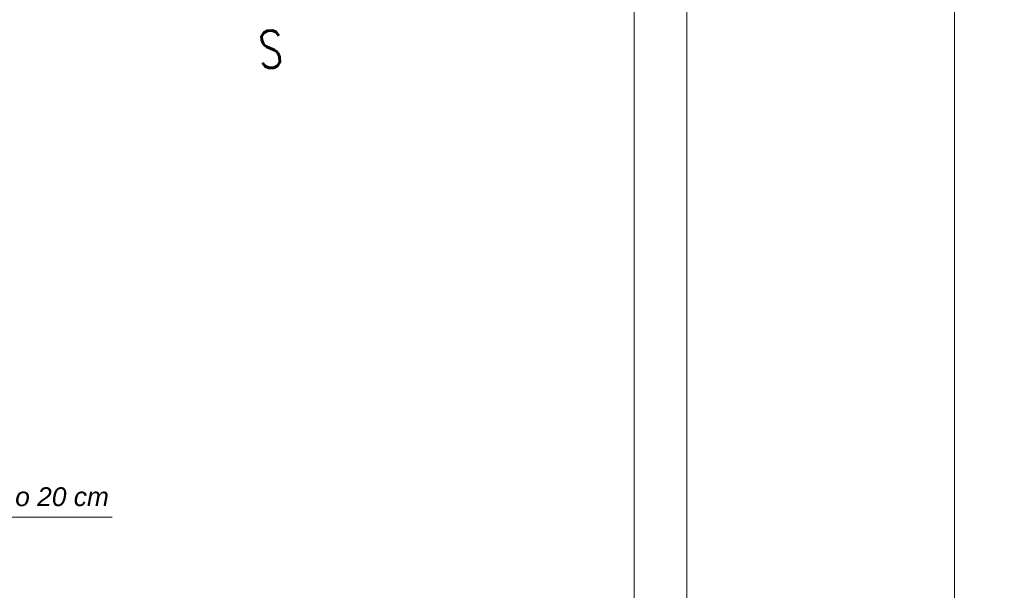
# Model space of a CAD drawing. Header units: millimetres. Extents: x -587 to 358276, y -26688 to 221215.
# Tile 67 of 256: x 12209 to 13042, y 7158 to 7642. Entities that reach past the tile are written whole.
import ezdxf

# ---------------------------------------------------------------- set-up
doc = ezdxf.new("R2010")
doc.units = ezdxf.units.MM
doc.header["$MEASUREMENT"] = 0
for name, color, linetype, lineweight in [('linia opisowa', 175, 'Continuous', 9), ('Nowe_820-G Rysunki Obrazki_Nr_pióra__1', 7, 'Continuous', 13), ('Nowe_820-G Rysunki Obrazki_Nr_pióra__23', 7, 'Continuous', 15), ('wymiarowanie', 176, 'Continuous', 9)]:
    doc.layers.add(name, color=color, linetype=linetype, lineweight=lineweight)
doc.styles.add('STYL_AUTOMATYCZNY_3', font='txt', dxfattribs={"width": 0.771742})

msp = doc.modelspace()

# ---------------------------------------------------------------- linework, layer by layer
at = {"layer": 'Nowe_820-G Rysunki Obrazki_Nr_pióra__23', "color": 7, "linetype": 'Continuous', "lineweight": 15}
msp.add_lwpolyline([(12728.99, 8119.48), (12728.99, 5249.28)], dxfattribs=at)
at = {"layer": 'wymiarowanie'}
msp.add_line((12287.17, 7220.45), (11944.88, 7220.45), dxfattribs=at)
for points in [[(8573.71, 8148.27), (8573.71, 5178.27), (12773.71, 5178.27), (12773.71, 8148.27), (8573.71, 8148.27)], [(13000.35, 8148.27), (13000.35, 5178.27), (17200.35, 5178.27), (17200.35, 8148.27), (13000.35, 8148.27)]]:
    msp.add_lwpolyline(points, dxfattribs=at)

# ---------------------------------------------------------------- texts
at = {"layer": 'linia opisowa', "insert": (11978.28, 7224.93), "char_height": 15.96, "width": 406.4755, "attachment_point": 7}
msp.add_mtext('{\\fArial|b0|i1|c238|p0;Wydłużenie linii okapu o 20 cm}', dxfattribs=at)
at = {"layer": 'Nowe_820-G Rysunki Obrazki_Nr_pióra__1', "color": 7, "linetype": 'Continuous', "lineweight": 13, "insert": (12411.52, 7600.62), "char_height": 31.3927, "attachment_point": 7, "rotation": 2.07191, "style": 'STYL_AUTOMATYCZNY_3'}
msp.add_mtext('\\A1;{\\pql;\\fRomanS|b0|i0|c0|p0;\\W0.771742;S}', dxfattribs=at)

doc.saveas('drawing.dxf')
